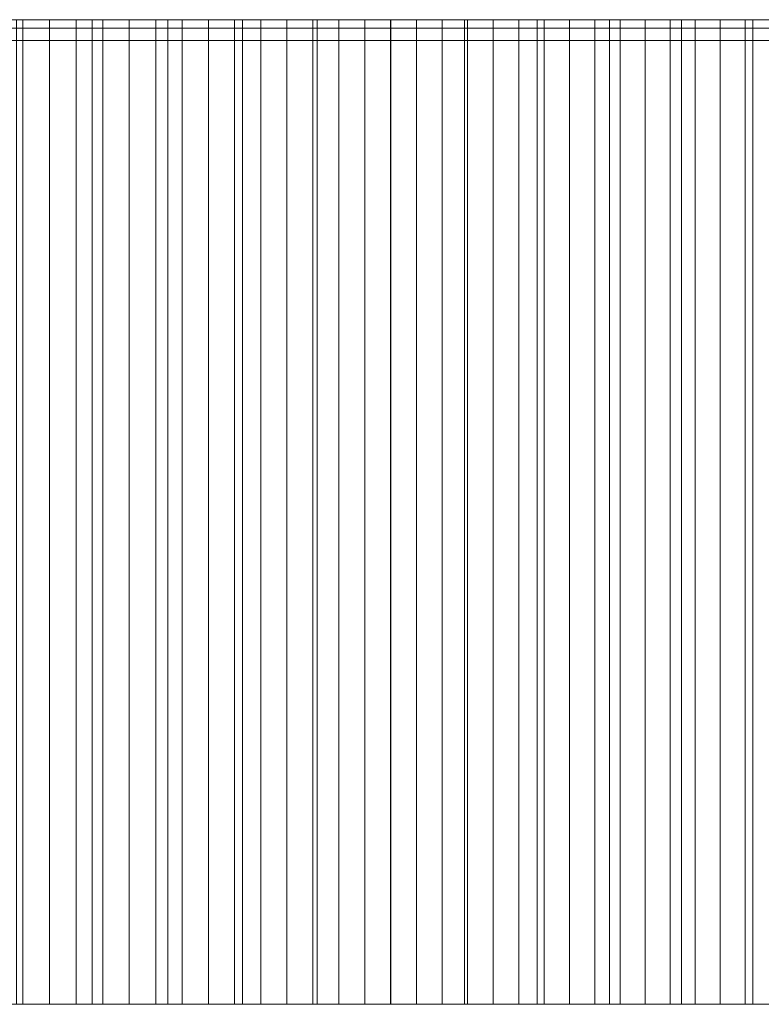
# Model space of a CAD drawing. Header units: centimetres. Extents: x -72 to 74, y -14 to 13.
# Tile 51 of 61: x 56.18 to 59.2, y 9.3 to 13.3. Entities that reach past the tile are written whole.
import ezdxf

# ---------------------------------------------------------------- set-up
doc = ezdxf.new("R2010")
doc.units = ezdxf.units.CM
doc.header["$LTSCALE"] = 2.54
doc.layers.add('Lucido design-1', color=7, linetype='Continuous')

# ---------------------------------------------------------------- blocks, each defined once
blk = doc.blocks.new('Gruppo-2-1')
at = {"color": 230, "linetype": 'Continuous', "lineweight": 9}
for points, invisible_edges in [([(29.3447, 13.3, -58.895), (29.3447, 13.3, -57.895), (73.3955, 13.3, -57.895), (29.3447, 13.3, -58.895)], 12), ([(74.3955, 13.3, -58.895), (29.3447, 13.3, -58.895), (73.3955, 13.3, -57.895), (74.3955, 13.3, -58.895)], 14), ([(55.8706, 13.3, 131.2336), (56.1708, 13.3, 132.2566), (56.7856, 13.3, 131.7943), (55.8706, 13.3, 131.2336)], 15), ([(55.9798, 13.3, 131.1513), (55.8706, 13.3, 131.2336), (56.7856, 13.3, 131.7943), (55.9798, 13.3, 131.1513)], 14), ([(56.0887, 13.3, 131.0687), (55.9798, 13.3, 131.1513), (56.7856, 13.3, 131.7943), (56.0887, 13.3, 131.0687)], 14), ([(56.1974, 13.3, 130.9856), (56.0887, 13.3, 131.0687), (56.7856, 13.3, 131.7943), (56.1974, 13.3, 130.9856)], 14), ([(56.1708, 13.3, 132.2566), (56.4792, 13.3, 132.0268), (56.7856, 13.3, 131.7943), (56.1708, 13.3, 132.2566)], 12), ([(56.3058, 13.3, 130.9023), (56.1974, 13.3, 130.9856), (56.7856, 13.3, 131.7943), (56.3058, 13.3, 130.9023)], 14), ([(56.3058, 13.3, 130.9023), (56.7856, 13.3, 131.7943), (57.0901, 13.3, 131.5593), (56.3058, 13.3, 130.9023)], 13), ([(56.414, 13.3, 130.8186), (56.3058, 13.3, 130.9023), (57.0901, 13.3, 131.5593), (56.414, 13.3, 130.8186)], 14), ([(56.5219, 13.3, 130.7346), (56.414, 13.3, 130.8186), (57.0901, 13.3, 131.5593), (56.5219, 13.3, 130.7346)], 14), ([(56.6296, 13.3, 130.6503), (56.5219, 13.3, 130.7346), (57.0901, 13.3, 131.5593), (56.6296, 13.3, 130.6503)], 14), ([(56.7369, 13.3, 130.5656), (56.6296, 13.3, 130.6503), (57.0901, 13.3, 131.5593), (56.7369, 13.3, 130.5656)], 14), ([(56.7369, 13.3, 130.5656), (57.0901, 13.3, 131.5593), (57.6929, 13.3, 131.0814), (56.7369, 13.3, 130.5656)], 15), ([(56.8441, 13.3, 130.4806), (56.7369, 13.3, 130.5656), (57.6929, 13.3, 131.0814), (56.8441, 13.3, 130.4806)], 14), ([(56.9509, 13.3, 130.3952), (56.8441, 13.3, 130.4806), (57.6929, 13.3, 131.0814), (56.9509, 13.3, 130.3952)], 14), ([(57.0575, 13.3, 130.3095), (56.9509, 13.3, 130.3952), (57.6929, 13.3, 131.0814), (57.0575, 13.3, 130.3095)], 14), ([(57.1638, 13.3, 130.2235), (57.0575, 13.3, 130.3095), (57.6929, 13.3, 131.0814), (57.1638, 13.3, 130.2235)], 14), ([(57.0901, 13.3, 131.5593), (57.3925, 13.3, 131.3216), (57.6929, 13.3, 131.0814), (57.0901, 13.3, 131.5593)], 12), ([(57.1638, 13.3, 130.2235), (57.6929, 13.3, 131.0814), (57.9912, 13.3, 130.8386), (57.1638, 13.3, 130.2235)], 13), ([(57.2699, 13.3, 130.1372), (57.1638, 13.3, 130.2235), (57.9912, 13.3, 130.8386), (57.2699, 13.3, 130.1372)], 14), ([(57.3757, 13.3, 130.0505), (57.2699, 13.3, 130.1372), (57.9912, 13.3, 130.8386), (57.3757, 13.3, 130.0505)], 14), ([(57.4812, 13.3, 129.9635), (57.3757, 13.3, 130.0505), (57.9912, 13.3, 130.8386), (57.4812, 13.3, 129.9635)], 14), ([(57.5865, 13.3, 129.8762), (57.4812, 13.3, 129.9635), (57.9912, 13.3, 130.8386), (57.5865, 13.3, 129.8762)], 14), ([(57.6914, 13.3, 129.7885), (57.5865, 13.3, 129.8762), (57.9912, 13.3, 130.8386), (57.6914, 13.3, 129.7885)], 14), ([(57.6914, 13.3, 129.7885), (57.9912, 13.3, 130.8386), (58.5816, 13.3, 130.3455), (57.6914, 13.3, 129.7885)], 15), ([(57.7961, 13.3, 129.7006), (57.6914, 13.3, 129.7885), (58.5816, 13.3, 130.3455), (57.7961, 13.3, 129.7006)], 14), ([(57.9006, 13.3, 129.6123), (57.7961, 13.3, 129.7006), (58.5816, 13.3, 130.3455), (57.9006, 13.3, 129.6123)], 14), ([(58.0047, 13.3, 129.5236), (57.9006, 13.3, 129.6123), (58.5816, 13.3, 130.3455), (58.0047, 13.3, 129.5236)], 14), ([(57.9912, 13.3, 130.8386), (58.2875, 13.3, 130.5933), (58.5816, 13.3, 130.3455), (57.9912, 13.3, 130.8386)], 12), ([(58.1086, 13.3, 129.4347), (58.0047, 13.3, 129.5236), (58.5816, 13.3, 130.3455), (58.1086, 13.3, 129.4347)], 14), ([(58.2122, 13.3, 129.3454), (58.1086, 13.3, 129.4347), (58.5816, 13.3, 130.3455), (58.2122, 13.3, 129.3454)], 14), ([(58.2122, 13.3, 129.3454), (58.5816, 13.3, 130.3455), (59.1635, 13.3, 129.8423), (58.2122, 13.3, 129.3454)], 15), ([(58.3155, 13.3, 129.2558), (58.2122, 13.3, 129.3454), (59.1635, 13.3, 129.8423), (58.3155, 13.3, 129.2558)], 14), ([(58.4186, 13.3, 129.1659), (58.3155, 13.3, 129.2558), (59.1635, 13.3, 129.8423), (58.4186, 13.3, 129.1659)], 14), ([(58.5213, 13.3, 129.0757), (58.4186, 13.3, 129.1659), (59.1635, 13.3, 129.8423), (58.5213, 13.3, 129.0757)], 14), ([(58.6238, 13.3, 128.9851), (58.5213, 13.3, 129.0757), (59.1635, 13.3, 129.8423), (58.6238, 13.3, 128.9851)], 14), ([(58.5816, 13.3, 130.3455), (58.8736, 13.3, 130.0951), (59.1635, 13.3, 129.8423), (58.5816, 13.3, 130.3455)], 12), ([(58.726, 13.3, 128.8942), (58.6238, 13.3, 128.9851), (59.1635, 13.3, 129.8423), (58.726, 13.3, 128.8942)], 14), ([(58.8279, 13.3, 128.803), (58.726, 13.3, 128.8942), (59.1635, 13.3, 129.8423), (58.8279, 13.3, 128.803)], 14), ([(58.8279, 13.3, 128.803), (59.1635, 13.3, 129.8423), (59.7366, 13.3, 129.3292), (58.8279, 13.3, 128.803)], 15), ([(58.9296, 13.3, 128.7115), (58.8279, 13.3, 128.803), (59.7366, 13.3, 129.3292), (58.9296, 13.3, 128.7115)], 14), ([(59.0309, 13.3, 128.6197), (58.9296, 13.3, 128.7115), (59.7366, 13.3, 129.3292), (59.0309, 13.3, 128.6197)], 14), ([(59.132, 13.3, 128.5276), (59.0309, 13.3, 128.6197), (59.7366, 13.3, 129.3292), (59.132, 13.3, 128.5276)], 14), ([(59.2328, 13.3, 128.4351), (59.132, 13.3, 128.5276), (59.7366, 13.3, 129.3292), (59.2328, 13.3, 128.4351)], 14), ([(59.1635, 13.3, 129.8423), (59.4511, 13.3, 129.587), (59.7366, 13.3, 129.3292), (59.1635, 13.3, 129.8423)], 12), ([(-14.5734, 13.2658, 96.0359), (35.8883, 13.2658, 139.5837), (73.3955, 13.2658, 95.1085), (-14.5734, 13.2658, 96.0359)], 15), ([(-14.5734, 13.2658, -57.895), (-14.5734, 13.2658, 96.0359), (73.3955, 13.2658, 95.1085), (-14.5734, 13.2658, -57.895)], 14), ([(-14.5734, 13.2658, -57.895), (73.3955, 13.2658, 95.1085), (73.3955, 13.2658, -57.895), (-14.5734, 13.2658, -57.895)], 9), ([(35.8883, 13.2658, 139.5837), (49.2576, 13.2658, 135.3416), (59.2328, 13.2658, 128.4351), (35.8883, 13.2658, 139.5837)], 15), ([(35.8883, 13.2658, 139.5837), (59.2328, 13.2658, 128.4351), (73.3955, 13.2658, 95.1085), (35.8883, 13.2658, 139.5837)], 15), ([(49.2576, 13.2658, 135.3416), (54.3154, 13.2658, 132.3502), (59.2328, 13.2658, 128.4351), (49.2576, 13.2658, 135.3416)], 15), ([(54.3154, 13.2658, 132.3502), (55.5414, 13.2658, 131.4786), (56.414, 13.2658, 130.8186), (54.3154, 13.2658, 132.3502)], 15), ([(54.3154, 13.2658, 132.3502), (56.414, 13.2658, 130.8186), (59.2328, 13.2658, 128.4351), (54.3154, 13.2658, 132.3502)], 15), ([(55.5414, 13.2658, 131.4786), (56.0887, 13.2658, 131.0687), (56.414, 13.2658, 130.8186), (55.5414, 13.2658, 131.4786)], 15), ([(56.0887, 13.2658, 131.0687), (56.1974, 13.2658, 130.9856), (56.414, 13.2658, 130.8186), (56.0887, 13.2658, 131.0687)], 14), ([(56.1974, 13.2658, 130.9856), (56.3058, 13.2658, 130.9023), (56.414, 13.2658, 130.8186), (56.1974, 13.2658, 130.9856)], 12), ([(56.414, 13.2658, 130.8186), (56.5219, 13.2658, 130.7346), (56.6296, 13.2658, 130.6503), (56.414, 13.2658, 130.8186)], 12), ([(56.414, 13.2658, 130.8186), (56.6296, 13.2658, 130.6503), (56.8441, 13.2658, 130.4806), (56.414, 13.2658, 130.8186)], 15), ([(56.414, 13.2658, 130.8186), (56.8441, 13.2658, 130.4806), (57.0575, 13.2658, 130.3095), (56.414, 13.2658, 130.8186)], 15), ([(56.414, 13.2658, 130.8186), (57.0575, 13.2658, 130.3095), (57.5865, 13.2658, 129.8762), (56.414, 13.2658, 130.8186)], 15), ([(56.414, 13.2658, 130.8186), (57.5865, 13.2658, 129.8762), (59.2328, 13.2658, 128.4351), (56.414, 13.2658, 130.8186)], 15), ([(56.6296, 13.2658, 130.6503), (56.7369, 13.2658, 130.5656), (56.8441, 13.2658, 130.4806), (56.6296, 13.2658, 130.6503)], 12), ([(56.8441, 13.2658, 130.4806), (56.9509, 13.2658, 130.3952), (57.0575, 13.2658, 130.3095), (56.8441, 13.2658, 130.4806)], 12), ([(57.0575, 13.2658, 130.3095), (57.1638, 13.2658, 130.2235), (57.2699, 13.2658, 130.1372), (57.0575, 13.2658, 130.3095)], 12), ([(57.0575, 13.2658, 130.3095), (57.2699, 13.2658, 130.1372), (57.3757, 13.2658, 130.0505), (57.0575, 13.2658, 130.3095)], 13), ([(57.0575, 13.2658, 130.3095), (57.3757, 13.2658, 130.0505), (57.5865, 13.2658, 129.8762), (57.0575, 13.2658, 130.3095)], 15), ([(57.3757, 13.2658, 130.0505), (57.4812, 13.2658, 129.9635), (57.5865, 13.2658, 129.8762), (57.3757, 13.2658, 130.0505)], 12), ([(57.5865, 13.2658, 129.8762), (57.6914, 13.2658, 129.7885), (57.7961, 13.2658, 129.7006), (57.5865, 13.2658, 129.8762)], 12), ([(57.5865, 13.2658, 129.8762), (57.7961, 13.2658, 129.7006), (57.9006, 13.2658, 129.6123), (57.5865, 13.2658, 129.8762)], 13), ([(57.5865, 13.2658, 129.8762), (57.9006, 13.2658, 129.6123), (58.1086, 13.2658, 129.4347), (57.5865, 13.2658, 129.8762)], 15), ([(57.5865, 13.2658, 129.8762), (58.1086, 13.2658, 129.4347), (58.4186, 13.2658, 129.1659), (57.5865, 13.2658, 129.8762)], 15), ([(57.5865, 13.2658, 129.8762), (58.4186, 13.2658, 129.1659), (59.2328, 13.2658, 128.4351), (57.5865, 13.2658, 129.8762)], 15), ([(57.9006, 13.2658, 129.6123), (58.0047, 13.2658, 129.5236), (58.1086, 13.2658, 129.4347), (57.9006, 13.2658, 129.6123)], 12), ([(58.1086, 13.2658, 129.4347), (58.2122, 13.2658, 129.3454), (58.3155, 13.2658, 129.2558), (58.1086, 13.2658, 129.4347)], 12), ([(58.1086, 13.2658, 129.4347), (58.3155, 13.2658, 129.2558), (58.4186, 13.2658, 129.1659), (58.1086, 13.2658, 129.4347)], 13), ([(58.4186, 13.2658, 129.1659), (58.5213, 13.2658, 129.0757), (58.6238, 13.2658, 128.9851), (58.4186, 13.2658, 129.1659)], 12), ([(58.4186, 13.2658, 129.1659), (58.6238, 13.2658, 128.9851), (58.726, 13.2658, 128.8942), (58.4186, 13.2658, 129.1659)], 13), ([(58.4186, 13.2658, 129.1659), (58.726, 13.2658, 128.8942), (58.9296, 13.2658, 128.7115), (58.4186, 13.2658, 129.1659)], 15), ([(58.4186, 13.2658, 129.1659), (58.9296, 13.2658, 128.7115), (59.2328, 13.2658, 128.4351), (58.4186, 13.2658, 129.1659)], 15), ([(58.726, 13.2658, 128.8942), (58.8279, 13.2658, 128.803), (58.9296, 13.2658, 128.7115), (58.726, 13.2658, 128.8942)], 12), ([(58.9296, 13.2658, 128.7115), (59.0309, 13.2658, 128.6197), (59.132, 13.2658, 128.5276), (58.9296, 13.2658, 128.7115)], 12), ([(58.9296, 13.2658, 128.7115), (59.132, 13.2658, 128.5276), (59.2328, 13.2658, 128.4351), (58.9296, 13.2658, 128.7115)], 13), ([(-14.5734, 13.2158, 96.0359), (35.8883, 13.2158, 139.5837), (73.3955, 13.2158, 95.1085), (-14.5734, 13.2158, 96.0359)], 15), ([(-14.5734, 13.2158, -57.895), (-14.5734, 13.2158, 96.0359), (73.3955, 13.2158, 95.1085), (-14.5734, 13.2158, -57.895)], 14), ([(-14.5734, 13.2158, -57.895), (73.3955, 13.2158, 95.1085), (73.3955, 13.2158, -57.895), (-14.5734, 13.2158, -57.895)], 9), ([(35.8883, 13.2158, 139.5837), (49.2576, 13.2158, 135.3416), (59.2328, 13.2158, 128.4351), (35.8883, 13.2158, 139.5837)], 15), ([(35.8883, 13.2158, 139.5837), (59.2328, 13.2158, 128.4351), (73.3955, 13.2158, 95.1085), (35.8883, 13.2158, 139.5837)], 15), ([(49.2576, 13.2158, 135.3416), (54.3154, 13.2158, 132.3502), (59.2328, 13.2158, 128.4351), (49.2576, 13.2158, 135.3416)], 15), ([(54.3154, 13.2158, 132.3502), (55.5414, 13.2158, 131.4786), (56.414, 13.2158, 130.8186), (54.3154, 13.2158, 132.3502)], 15), ([(54.3154, 13.2158, 132.3502), (56.414, 13.2158, 130.8186), (59.2328, 13.2158, 128.4351), (54.3154, 13.2158, 132.3502)], 15), ([(55.5414, 13.2158, 131.4786), (56.0887, 13.2158, 131.0687), (56.414, 13.2158, 130.8186), (55.5414, 13.2158, 131.4786)], 15), ([(56.0887, 13.2158, 131.0687), (56.1974, 13.2158, 130.9856), (56.414, 13.2158, 130.8186), (56.0887, 13.2158, 131.0687)], 14), ([(56.1974, 13.2158, 130.9856), (56.3058, 13.2158, 130.9023), (56.414, 13.2158, 130.8186), (56.1974, 13.2158, 130.9856)], 12), ([(56.414, 13.2158, 130.8186), (56.5219, 13.2158, 130.7346), (56.6296, 13.2158, 130.6503), (56.414, 13.2158, 130.8186)], 12), ([(56.414, 13.2158, 130.8186), (56.6296, 13.2158, 130.6503), (56.8441, 13.2158, 130.4806), (56.414, 13.2158, 130.8186)], 15), ([(56.414, 13.2158, 130.8186), (56.8441, 13.2158, 130.4806), (57.0575, 13.2158, 130.3095), (56.414, 13.2158, 130.8186)], 15), ([(56.414, 13.2158, 130.8186), (57.0575, 13.2158, 130.3095), (57.5865, 13.2158, 129.8762), (56.414, 13.2158, 130.8186)], 15), ([(56.414, 13.2158, 130.8186), (57.5865, 13.2158, 129.8762), (59.2328, 13.2158, 128.4351), (56.414, 13.2158, 130.8186)], 15), ([(56.6296, 13.2158, 130.6503), (56.7369, 13.2158, 130.5656), (56.8441, 13.2158, 130.4806), (56.6296, 13.2158, 130.6503)], 12), ([(56.8441, 13.2158, 130.4806), (56.9509, 13.2158, 130.3952), (57.0575, 13.2158, 130.3095), (56.8441, 13.2158, 130.4806)], 12), ([(57.0575, 13.2158, 130.3095), (57.1638, 13.2158, 130.2235), (57.2699, 13.2158, 130.1372), (57.0575, 13.2158, 130.3095)], 12), ([(57.0575, 13.2158, 130.3095), (57.2699, 13.2158, 130.1372), (57.3757, 13.2158, 130.0505), (57.0575, 13.2158, 130.3095)], 13), ([(57.0575, 13.2158, 130.3095), (57.3757, 13.2158, 130.0505), (57.5865, 13.2158, 129.8762), (57.0575, 13.2158, 130.3095)], 15), ([(57.3757, 13.2158, 130.0505), (57.4812, 13.2158, 129.9635), (57.5865, 13.2158, 129.8762), (57.3757, 13.2158, 130.0505)], 12), ([(57.5865, 13.2158, 129.8762), (57.6914, 13.2158, 129.7885), (57.7961, 13.2158, 129.7006), (57.5865, 13.2158, 129.8762)], 12), ([(57.5865, 13.2158, 129.8762), (57.7961, 13.2158, 129.7006), (57.9006, 13.2158, 129.6123), (57.5865, 13.2158, 129.8762)], 13), ([(57.5865, 13.2158, 129.8762), (57.9006, 13.2158, 129.6123), (58.1086, 13.2158, 129.4347), (57.5865, 13.2158, 129.8762)], 15), ([(57.5865, 13.2158, 129.8762), (58.1086, 13.2158, 129.4347), (58.4186, 13.2158, 129.1659), (57.5865, 13.2158, 129.8762)], 15), ([(57.5865, 13.2158, 129.8762), (58.4186, 13.2158, 129.1659), (59.2328, 13.2158, 128.4351), (57.5865, 13.2158, 129.8762)], 15), ([(57.9006, 13.2158, 129.6123), (58.0047, 13.2158, 129.5236), (58.1086, 13.2158, 129.4347), (57.9006, 13.2158, 129.6123)], 12), ([(58.1086, 13.2158, 129.4347), (58.2122, 13.2158, 129.3454), (58.3155, 13.2158, 129.2558), (58.1086, 13.2158, 129.4347)], 12), ([(58.1086, 13.2158, 129.4347), (58.3155, 13.2158, 129.2558), (58.4186, 13.2158, 129.1659), (58.1086, 13.2158, 129.4347)], 13), ([(58.4186, 13.2158, 129.1659), (58.5213, 13.2158, 129.0757), (58.6238, 13.2158, 128.9851), (58.4186, 13.2158, 129.1659)], 12), ([(58.4186, 13.2158, 129.1659), (58.6238, 13.2158, 128.9851), (58.726, 13.2158, 128.8942), (58.4186, 13.2158, 129.1659)], 13), ([(58.4186, 13.2158, 129.1659), (58.726, 13.2158, 128.8942), (58.9296, 13.2158, 128.7115), (58.4186, 13.2158, 129.1659)], 15), ([(58.4186, 13.2158, 129.1659), (58.9296, 13.2158, 128.7115), (59.2328, 13.2158, 128.4351), (58.4186, 13.2158, 129.1659)], 15), ([(58.726, 13.2158, 128.8942), (58.8279, 13.2158, 128.803), (58.9296, 13.2158, 128.7115), (58.726, 13.2158, 128.8942)], 12), ([(58.9296, 13.2158, 128.7115), (59.0309, 13.2158, 128.6197), (59.132, 13.2158, 128.5276), (58.9296, 13.2158, 128.7115)], 12), ([(58.9296, 13.2158, 128.7115), (59.132, 13.2158, 128.5276), (59.2328, 13.2158, 128.4351), (58.9296, 13.2158, 128.7115)], 13), ([(29.3447, 9.3, -58.895), (29.3447, 9.3, -57.895), (73.3955, 9.3, -57.895), (29.3447, 9.3, -58.895)], 12), ([(74.3955, 9.3, -58.895), (29.3447, 9.3, -58.895), (73.3955, 9.3, -57.895), (74.3955, 9.3, -58.895)], 14), ([(55.8706, 9.3, 131.2336), (56.1708, 9.3, 132.2566), (56.7856, 9.3, 131.7943), (55.8706, 9.3, 131.2336)], 15), ([(55.9798, 9.3, 131.1513), (55.8706, 9.3, 131.2336), (56.7856, 9.3, 131.7943), (55.9798, 9.3, 131.1513)], 14), ([(56.0887, 9.3, 131.0687), (55.9798, 9.3, 131.1513), (56.7856, 9.3, 131.7943), (56.0887, 9.3, 131.0687)], 14), ([(56.1974, 9.3, 130.9856), (56.0887, 9.3, 131.0687), (56.7856, 9.3, 131.7943), (56.1974, 9.3, 130.9856)], 14), ([(56.1708, 9.3, 132.2566), (56.4792, 9.3, 132.0268), (56.7856, 9.3, 131.7943), (56.1708, 9.3, 132.2566)], 12), ([(56.3058, 9.3, 130.9023), (56.1974, 9.3, 130.9856), (56.7856, 9.3, 131.7943), (56.3058, 9.3, 130.9023)], 14), ([(56.3058, 9.3, 130.9023), (56.7856, 9.3, 131.7943), (57.0901, 9.3, 131.5593), (56.3058, 9.3, 130.9023)], 13), ([(56.414, 9.3, 130.8186), (56.3058, 9.3, 130.9023), (57.0901, 9.3, 131.5593), (56.414, 9.3, 130.8186)], 14), ([(56.5219, 9.3, 130.7346), (56.414, 9.3, 130.8186), (57.0901, 9.3, 131.5593), (56.5219, 9.3, 130.7346)], 14), ([(56.6296, 9.3, 130.6503), (56.5219, 9.3, 130.7346), (57.0901, 9.3, 131.5593), (56.6296, 9.3, 130.6503)], 14), ([(56.7369, 9.3, 130.5656), (56.6296, 9.3, 130.6503), (57.0901, 9.3, 131.5593), (56.7369, 9.3, 130.5656)], 14), ([(56.7369, 9.3, 130.5656), (57.0901, 9.3, 131.5593), (57.6929, 9.3, 131.0814), (56.7369, 9.3, 130.5656)], 15), ([(56.8441, 9.3, 130.4806), (56.7369, 9.3, 130.5656), (57.6929, 9.3, 131.0814), (56.8441, 9.3, 130.4806)], 14), ([(56.9509, 9.3, 130.3952), (56.8441, 9.3, 130.4806), (57.6929, 9.3, 131.0814), (56.9509, 9.3, 130.3952)], 14), ([(57.0575, 9.3, 130.3095), (56.9509, 9.3, 130.3952), (57.6929, 9.3, 131.0814), (57.0575, 9.3, 130.3095)], 14), ([(57.1638, 9.3, 130.2235), (57.0575, 9.3, 130.3095), (57.6929, 9.3, 131.0814), (57.1638, 9.3, 130.2235)], 14), ([(57.0901, 9.3, 131.5593), (57.3925, 9.3, 131.3216), (57.6929, 9.3, 131.0814), (57.0901, 9.3, 131.5593)], 12), ([(57.1638, 9.3, 130.2235), (57.6929, 9.3, 131.0814), (57.9912, 9.3, 130.8386), (57.1638, 9.3, 130.2235)], 13), ([(57.2699, 9.3, 130.1372), (57.1638, 9.3, 130.2235), (57.9912, 9.3, 130.8386), (57.2699, 9.3, 130.1372)], 14), ([(57.3757, 9.3, 130.0505), (57.2699, 9.3, 130.1372), (57.9912, 9.3, 130.8386), (57.3757, 9.3, 130.0505)], 14), ([(57.4812, 9.3, 129.9635), (57.3757, 9.3, 130.0505), (57.9912, 9.3, 130.8386), (57.4812, 9.3, 129.9635)], 14), ([(57.5865, 9.3, 129.8762), (57.4812, 9.3, 129.9635), (57.9912, 9.3, 130.8386), (57.5865, 9.3, 129.8762)], 14), ([(57.6914, 9.3, 129.7885), (57.5865, 9.3, 129.8762), (57.9912, 9.3, 130.8386), (57.6914, 9.3, 129.7885)], 14), ([(57.6914, 9.3, 129.7885), (57.9912, 9.3, 130.8386), (58.5816, 9.3, 130.3455), (57.6914, 9.3, 129.7885)], 15), ([(57.7961, 9.3, 129.7006), (57.6914, 9.3, 129.7885), (58.5816, 9.3, 130.3455), (57.7961, 9.3, 129.7006)], 14), ([(57.9006, 9.3, 129.6123), (57.7961, 9.3, 129.7006), (58.5816, 9.3, 130.3455), (57.9006, 9.3, 129.6123)], 14), ([(58.0047, 9.3, 129.5236), (57.9006, 9.3, 129.6123), (58.5816, 9.3, 130.3455), (58.0047, 9.3, 129.5236)], 14), ([(57.9912, 9.3, 130.8386), (58.2875, 9.3, 130.5933), (58.5816, 9.3, 130.3455), (57.9912, 9.3, 130.8386)], 12), ([(58.1086, 9.3, 129.4347), (58.0047, 9.3, 129.5236), (58.5816, 9.3, 130.3455), (58.1086, 9.3, 129.4347)], 14), ([(58.2122, 9.3, 129.3454), (58.1086, 9.3, 129.4347), (58.5816, 9.3, 130.3455), (58.2122, 9.3, 129.3454)], 14), ([(58.2122, 9.3, 129.3454), (58.5816, 9.3, 130.3455), (59.1635, 9.3, 129.8423), (58.2122, 9.3, 129.3454)], 15), ([(58.3155, 9.3, 129.2558), (58.2122, 9.3, 129.3454), (59.1635, 9.3, 129.8423), (58.3155, 9.3, 129.2558)], 14), ([(58.4186, 9.3, 129.1659), (58.3155, 9.3, 129.2558), (59.1635, 9.3, 129.8423), (58.4186, 9.3, 129.1659)], 14), ([(58.5213, 9.3, 129.0757), (58.4186, 9.3, 129.1659), (59.1635, 9.3, 129.8423), (58.5213, 9.3, 129.0757)], 14), ([(58.6238, 9.3, 128.9851), (58.5213, 9.3, 129.0757), (59.1635, 9.3, 129.8423), (58.6238, 9.3, 128.9851)], 14), ([(58.5816, 9.3, 130.3455), (58.8736, 9.3, 130.0951), (59.1635, 9.3, 129.8423), (58.5816, 9.3, 130.3455)], 12), ([(58.726, 9.3, 128.8942), (58.6238, 9.3, 128.9851), (59.1635, 9.3, 129.8423), (58.726, 9.3, 128.8942)], 14), ([(58.8279, 9.3, 128.803), (58.726, 9.3, 128.8942), (59.1635, 9.3, 129.8423), (58.8279, 9.3, 128.803)], 14), ([(58.8279, 9.3, 128.803), (59.1635, 9.3, 129.8423), (59.7366, 9.3, 129.3292), (58.8279, 9.3, 128.803)], 15), ([(58.9296, 9.3, 128.7115), (58.8279, 9.3, 128.803), (59.7366, 9.3, 129.3292), (58.9296, 9.3, 128.7115)], 14), ([(59.0309, 9.3, 128.6197), (58.9296, 9.3, 128.7115), (59.7366, 9.3, 129.3292), (59.0309, 9.3, 128.6197)], 14), ([(59.132, 9.3, 128.5276), (59.0309, 9.3, 128.6197), (59.7366, 9.3, 129.3292), (59.132, 9.3, 128.5276)], 14), ([(59.2328, 9.3, 128.4351), (59.132, 9.3, 128.5276), (59.7366, 9.3, 129.3292), (59.2328, 9.3, 128.4351)], 14), ([(59.1635, 9.3, 129.8423), (59.4511, 9.3, 129.587), (59.7366, 9.3, 129.3292), (59.1635, 9.3, 129.8423)], 12)]:
    blk.add_3dface(points, dxfattribs=dict(at, invisible_edges=invisible_edges))
for points in [[(29.3447, 13.3, -58.895), (29.3447, 9.3, -58.895), (74.3955, 9.3, -58.895), (74.3955, 13.3, -58.895)], [(73.3955, 13.3, -57.895), (73.3955, 9.3, -57.895), (29.3447, 9.3, -57.895), (29.3447, 13.3, -57.895)], [(56.0887, 13.3, 131.0687), (56.0887, 9.3, 131.0687), (56.1974, 9.3, 130.9856), (56.1974, 13.3, 130.9856)], [(56.4792, 13.3, 132.0268), (56.4792, 9.3, 132.0268), (56.1708, 9.3, 132.2566), (56.1708, 13.3, 132.2566)], [(56.1974, 13.3, 130.9856), (56.1974, 9.3, 130.9856), (56.3058, 9.3, 130.9023), (56.3058, 13.3, 130.9023)], [(56.3058, 13.3, 130.9023), (56.3058, 9.3, 130.9023), (56.414, 9.3, 130.8186), (56.414, 13.3, 130.8186)], [(56.414, 13.3, 130.8186), (56.414, 9.3, 130.8186), (56.5219, 9.3, 130.7346), (56.5219, 13.3, 130.7346)], [(56.7856, 13.3, 131.7943), (56.7856, 9.3, 131.7943), (56.4792, 9.3, 132.0268), (56.4792, 13.3, 132.0268)], [(56.5219, 13.3, 130.7346), (56.5219, 9.3, 130.7346), (56.6296, 9.3, 130.6503), (56.6296, 13.3, 130.6503)], [(56.6296, 13.3, 130.6503), (56.6296, 9.3, 130.6503), (56.7369, 9.3, 130.5656), (56.7369, 13.3, 130.5656)], [(56.7369, 13.3, 130.5656), (56.7369, 9.3, 130.5656), (56.8441, 9.3, 130.4806), (56.8441, 13.3, 130.4806)], [(57.0901, 13.3, 131.5593), (57.0901, 9.3, 131.5593), (56.7856, 9.3, 131.7943), (56.7856, 13.3, 131.7943)], [(56.8441, 13.3, 130.4806), (56.8441, 9.3, 130.4806), (56.9509, 9.3, 130.3952), (56.9509, 13.3, 130.3952)], [(56.9509, 13.3, 130.3952), (56.9509, 9.3, 130.3952), (57.0575, 9.3, 130.3095), (57.0575, 13.3, 130.3095)], [(57.0575, 13.3, 130.3095), (57.0575, 9.3, 130.3095), (57.1638, 9.3, 130.2235), (57.1638, 13.3, 130.2235)], [(57.3925, 13.3, 131.3216), (57.3925, 9.3, 131.3216), (57.0901, 9.3, 131.5593), (57.0901, 13.3, 131.5593)], [(57.1638, 13.3, 130.2235), (57.1638, 9.3, 130.2235), (57.2699, 9.3, 130.1372), (57.2699, 13.3, 130.1372)], [(57.2699, 13.3, 130.1372), (57.2699, 9.3, 130.1372), (57.3757, 9.3, 130.0505), (57.3757, 13.3, 130.0505)], [(57.3757, 13.3, 130.0505), (57.3757, 9.3, 130.0505), (57.4812, 9.3, 129.9635), (57.4812, 13.3, 129.9635)], [(57.6929, 13.3, 131.0814), (57.6929, 9.3, 131.0814), (57.3925, 9.3, 131.3216), (57.3925, 13.3, 131.3216)], [(57.4812, 13.3, 129.9635), (57.4812, 9.3, 129.9635), (57.5865, 9.3, 129.8762), (57.5865, 13.3, 129.8762)], [(57.5865, 13.3, 129.8762), (57.5865, 9.3, 129.8762), (57.6914, 9.3, 129.7885), (57.6914, 13.3, 129.7885)], [(57.6914, 13.3, 129.7885), (57.6914, 9.3, 129.7885), (57.7961, 9.3, 129.7006), (57.7961, 13.3, 129.7006)], [(57.9912, 13.3, 130.8386), (57.9912, 9.3, 130.8386), (57.6929, 9.3, 131.0814), (57.6929, 13.3, 131.0814)], [(57.7961, 13.3, 129.7006), (57.7961, 9.3, 129.7006), (57.9006, 9.3, 129.6123), (57.9006, 13.3, 129.6123)], [(57.9006, 13.3, 129.6123), (57.9006, 9.3, 129.6123), (58.0047, 9.3, 129.5236), (58.0047, 13.3, 129.5236)], [(58.2875, 13.3, 130.5933), (58.2875, 9.3, 130.5933), (57.9912, 9.3, 130.8386), (57.9912, 13.3, 130.8386)], [(58.0047, 13.3, 129.5236), (58.0047, 9.3, 129.5236), (58.1086, 9.3, 129.4347), (58.1086, 13.3, 129.4347)], [(58.1086, 13.3, 129.4347), (58.1086, 9.3, 129.4347), (58.2122, 9.3, 129.3454), (58.2122, 13.3, 129.3454)], [(58.2122, 13.3, 129.3454), (58.2122, 9.3, 129.3454), (58.3155, 9.3, 129.2558), (58.3155, 13.3, 129.2558)], [(58.5816, 13.3, 130.3455), (58.5816, 9.3, 130.3455), (58.2875, 9.3, 130.5933), (58.2875, 13.3, 130.5933)], [(58.3155, 13.3, 129.2558), (58.3155, 9.3, 129.2558), (58.4186, 9.3, 129.1659), (58.4186, 13.3, 129.1659)], [(58.4186, 13.3, 129.1659), (58.4186, 9.3, 129.1659), (58.5213, 9.3, 129.0757), (58.5213, 13.3, 129.0757)], [(58.5213, 13.3, 129.0757), (58.5213, 9.3, 129.0757), (58.6238, 9.3, 128.9851), (58.6238, 13.3, 128.9851)], [(58.8736, 13.3, 130.0951), (58.8736, 9.3, 130.0951), (58.5816, 9.3, 130.3455), (58.5816, 13.3, 130.3455)], [(58.6238, 13.3, 128.9851), (58.6238, 9.3, 128.9851), (58.726, 9.3, 128.8942), (58.726, 13.3, 128.8942)], [(58.726, 13.3, 128.8942), (58.726, 9.3, 128.8942), (58.8279, 9.3, 128.803), (58.8279, 13.3, 128.803)], [(58.8279, 13.3, 128.803), (58.8279, 9.3, 128.803), (58.9296, 9.3, 128.7115), (58.9296, 13.3, 128.7115)], [(59.1635, 13.3, 129.8423), (59.1635, 9.3, 129.8423), (58.8736, 9.3, 130.0951), (58.8736, 13.3, 130.0951)], [(58.9296, 13.3, 128.7115), (58.9296, 9.3, 128.7115), (59.0309, 9.3, 128.6197), (59.0309, 13.3, 128.6197)], [(59.0309, 13.3, 128.6197), (59.0309, 9.3, 128.6197), (59.132, 9.3, 128.5276), (59.132, 13.3, 128.5276)], [(59.132, 13.3, 128.5276), (59.132, 9.3, 128.5276), (59.2328, 9.3, 128.4351), (59.2328, 13.3, 128.4351)], [(59.4511, 13.3, 129.587), (59.4511, 9.3, 129.587), (59.1635, 9.3, 129.8423), (59.1635, 13.3, 129.8423)], [(-14.5734, 13.2658, -57.895), (-14.5734, 13.2158, -57.895), (73.3955, 13.2158, -57.895), (73.3955, 13.2658, -57.895)], [(56.1974, 13.2658, 130.9856), (56.1974, 13.2158, 130.9856), (56.0887, 13.2158, 131.0687), (56.0887, 13.2658, 131.0687)], [(56.3058, 13.2658, 130.9023), (56.3058, 13.2158, 130.9023), (56.1974, 13.2158, 130.9856), (56.1974, 13.2658, 130.9856)], [(56.414, 13.2658, 130.8186), (56.414, 13.2158, 130.8186), (56.3058, 13.2158, 130.9023), (56.3058, 13.2658, 130.9023)], [(56.5219, 13.2658, 130.7346), (56.5219, 13.2158, 130.7346), (56.414, 13.2158, 130.8186), (56.414, 13.2658, 130.8186)], [(56.6296, 13.2658, 130.6503), (56.6296, 13.2158, 130.6503), (56.5219, 13.2158, 130.7346), (56.5219, 13.2658, 130.7346)], [(56.7369, 13.2658, 130.5656), (56.7369, 13.2158, 130.5656), (56.6296, 13.2158, 130.6503), (56.6296, 13.2658, 130.6503)], [(56.8441, 13.2658, 130.4806), (56.8441, 13.2158, 130.4806), (56.7369, 13.2158, 130.5656), (56.7369, 13.2658, 130.5656)], [(56.9509, 13.2658, 130.3952), (56.9509, 13.2158, 130.3952), (56.8441, 13.2158, 130.4806), (56.8441, 13.2658, 130.4806)], [(57.0575, 13.2658, 130.3095), (57.0575, 13.2158, 130.3095), (56.9509, 13.2158, 130.3952), (56.9509, 13.2658, 130.3952)], [(57.1638, 13.2658, 130.2235), (57.1638, 13.2158, 130.2235), (57.0575, 13.2158, 130.3095), (57.0575, 13.2658, 130.3095)], [(57.2699, 13.2658, 130.1372), (57.2699, 13.2158, 130.1372), (57.1638, 13.2158, 130.2235), (57.1638, 13.2658, 130.2235)], [(57.3757, 13.2658, 130.0505), (57.3757, 13.2158, 130.0505), (57.2699, 13.2158, 130.1372), (57.2699, 13.2658, 130.1372)], [(57.4812, 13.2658, 129.9635), (57.4812, 13.2158, 129.9635), (57.3757, 13.2158, 130.0505), (57.3757, 13.2658, 130.0505)], [(57.5865, 13.2658, 129.8762), (57.5865, 13.2158, 129.8762), (57.4812, 13.2158, 129.9635), (57.4812, 13.2658, 129.9635)], [(57.6914, 13.2658, 129.7885), (57.6914, 13.2158, 129.7885), (57.5865, 13.2158, 129.8762), (57.5865, 13.2658, 129.8762)], [(57.7961, 13.2658, 129.7006), (57.7961, 13.2158, 129.7006), (57.6914, 13.2158, 129.7885), (57.6914, 13.2658, 129.7885)], [(57.9006, 13.2658, 129.6123), (57.9006, 13.2158, 129.6123), (57.7961, 13.2158, 129.7006), (57.7961, 13.2658, 129.7006)], [(58.0047, 13.2658, 129.5236), (58.0047, 13.2158, 129.5236), (57.9006, 13.2158, 129.6123), (57.9006, 13.2658, 129.6123)], [(58.1086, 13.2658, 129.4347), (58.1086, 13.2158, 129.4347), (58.0047, 13.2158, 129.5236), (58.0047, 13.2658, 129.5236)], [(58.2122, 13.2658, 129.3454), (58.2122, 13.2158, 129.3454), (58.1086, 13.2158, 129.4347), (58.1086, 13.2658, 129.4347)], [(58.3155, 13.2658, 129.2558), (58.3155, 13.2158, 129.2558), (58.2122, 13.2158, 129.3454), (58.2122, 13.2658, 129.3454)], [(58.4186, 13.2658, 129.1659), (58.4186, 13.2158, 129.1659), (58.3155, 13.2158, 129.2558), (58.3155, 13.2658, 129.2558)], [(58.5213, 13.2658, 129.0757), (58.5213, 13.2158, 129.0757), (58.4186, 13.2158, 129.1659), (58.4186, 13.2658, 129.1659)], [(58.6238, 13.2658, 128.9851), (58.6238, 13.2158, 128.9851), (58.5213, 13.2158, 129.0757), (58.5213, 13.2658, 129.0757)], [(58.726, 13.2658, 128.8942), (58.726, 13.2158, 128.8942), (58.6238, 13.2158, 128.9851), (58.6238, 13.2658, 128.9851)], [(58.8279, 13.2658, 128.803), (58.8279, 13.2158, 128.803), (58.726, 13.2158, 128.8942), (58.726, 13.2658, 128.8942)], [(58.9296, 13.2658, 128.7115), (58.9296, 13.2158, 128.7115), (58.8279, 13.2158, 128.803), (58.8279, 13.2658, 128.803)], [(59.0309, 13.2658, 128.6197), (59.0309, 13.2158, 128.6197), (58.9296, 13.2158, 128.7115), (58.9296, 13.2658, 128.7115)], [(59.132, 13.2658, 128.5276), (59.132, 13.2158, 128.5276), (59.0309, 13.2158, 128.6197), (59.0309, 13.2658, 128.6197)], [(59.2328, 13.2658, 128.4351), (59.2328, 13.2158, 128.4351), (59.132, 13.2158, 128.5276), (59.132, 13.2658, 128.5276)]]:
    blk.add_3dface(points, dxfattribs=at)
blk = doc.blocks.new('Gruppo-3-1')
at = {"color": 230}
blk.add_blockref('Gruppo-2-1', (0, 0), dxfattribs=at)

msp = doc.modelspace()

# ---------------------------------------------------------------- block references
at = {"layer": 'Lucido design-1', "color": 230, "true_color": 0xff0066}
msp.add_blockref('Gruppo-3-1', (0, 0), dxfattribs=at)

doc.saveas('drawing.dxf')
